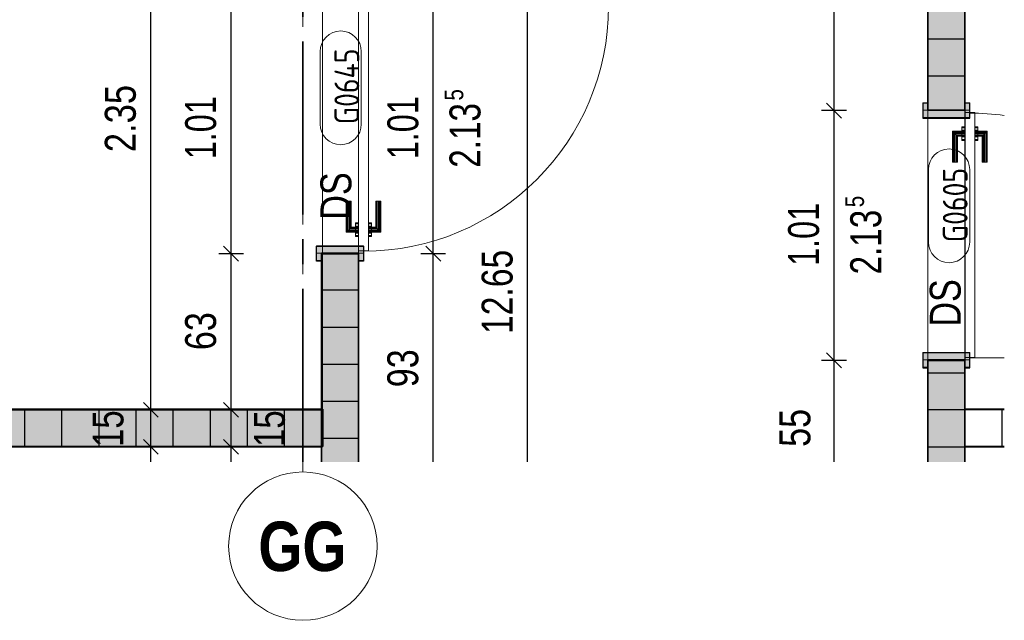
# Model space of a CAD drawing. Header units: metres. Extents: x 29.9 to 45.4, y 22.2 to 35.7.
# Tile 12 of 41: x 40.8 to 44.8, y 22.2 to 24.7. Entities that reach past the tile are written whole.
import ezdxf

# ---------------------------------------------------------------- set-up
doc = ezdxf.new("R2010")
doc.units = ezdxf.units.M
doc.linetypes.add('_Rasterlinie_', pattern=[0.0075, 0.004, -0.001, 0.0015, -0.001])
doc.linetypes.add('IMPORT-STRICHPUNKT2_S5 _5_', pattern=[1, 0.7, -0.1, 0.1, -0.1])
for name, color, linetype, lineweight, true_color in [('1233-X-Ref ARC-BTG_00_dwg', 7, 'Continuous', 5, 0x767676), ('S-GRID-IDEN', 7, 'Continuous', 9, 0x5555aa), ('Tür', 1, 'Continuous', 25, 0xff0000)]:
    doc.layers.add(name, color=color, linetype=linetype, lineweight=lineweight, true_color=true_color)
for name, color, linetype, lineweight in [('A-DOOR', 7, 'Continuous', 9), ('A-FLOR', 7, 'Continuous', 9), ('A-WALL', 7, 'Continuous', 9), ('Achsen', 7, 'Continuous', 25), ('Allgemein01', 7, 'Continuous', 9), ('S-GRID', 7, 'Continuous', 5), ('Wand Trockenbau', 7, 'Continuous', 25)]:
    doc.layers.add(name, color=color, linetype=linetype, lineweight=lineweight)
doc.styles.add('Arial', font='arial.ttf', dxfattribs={"width": 0.8, "height": 0.125})
doc.styles.add('Arial Narrow_B', font='ARIALNB.TTF', dxfattribs={"height": 0.2})
doc.styles.add('Arial_1', font='arial.ttf', dxfattribs={"width": 0.79, "height": 0.125})
doc.styles.add('Arial_10', font='arial.ttf', dxfattribs={"width": 0.78, "height": 0.125})
doc.styles.add('Arial_11', font='arial.ttf', dxfattribs={"width": 0.76, "height": 0.125})
doc.styles.add('Arial_13', font='arial.ttf', dxfattribs={"width": 0.77, "height": 0.125})
doc.styles.add('Arial_14', font='arial.ttf', dxfattribs={"width": 0.79, "height": 0.075})
doc.styles.add('Arial_15', font='arial.ttf', dxfattribs={"width": 0.75, "height": 0.125})
doc.styles.add('ISOCP_1', font='isocp___.ttf', dxfattribs={"width": 0.91, "height": 0.1})

# ---------------------------------------------------------------- blocks, each defined once
blk = doc.blocks.new('Family - Trockenbauwand-2514301-OKFFB EG - G0641-Rö-für Ausschreibung')
at = {"layer": 'A-WALL', "lineweight": 35}
for p, q in [((0.1594, 0.15), (0, 0.15)), ((0, 0.15), (0, 0)), ((0, 0), (0.1594, 0))]:
    blk.add_line(p, q, dxfattribs=at)
blk = doc.blocks.new('Family - Trockenbauwand-2514399-OKFFB EG - G0641-Rö-für Ausschreibung')
at = {"layer": 'A-WALL', "lineweight": 35}
for p, q in [((0.5836, 0.15), (0, 0.15)), ((0, 0.15), (0, 0)), ((0.5836, 0), (0.5836, 0.15)), ((2.4374, 0.15), (1.5936, 0.15)), ((1.5936, 0.15), (1.5936, 0)), ((0, 0), (0.5836, 0)), ((1.5936, 0), (2.225, 0)), ((2.225, 0), (2.225, 0.005)), ((2.225, 0.005), (2.375, 0.005)), ((2.375, 0.005), (2.375, 0)), ((2.375, 0), (2.4374, 0))]:
    blk.add_line(p, q, dxfattribs=at)
blk = doc.blocks.new('Family - Innenausbau-2514961-OKFFB EG - G0641-Rö-für Ausschreibung')
at = {"layer": 'A-FLOR'}
for p, q in [((0, 3.6), (0, 0)), ((0, 0), (0, 3.6)), ((0.1594, 3.6), (0, 3.6)), ((0, 3.6), (0.1594, 3.6)), ((0, 0), (0.1594, 0)), ((0.1594, 0), (0, 0))]:
    blk.add_line(p, q, dxfattribs=at)
blk = doc.blocks.new('DirectShape - GSKKBA-5M GG-- 000V21-260422-2515002-OKFFB EG - G0641-Rö-für Ausschreibung')
at = {"layer": 'A-DOOR'}
for p, q in [((0.0863, 0.2387), (0.085, 0.24)), ((0.085, 0.24), (0.085, 0.19)), ((0.085, 0.24), (0.0863, 0.2387)), ((0.21, 0.24), (0.085, 0.24)), ((0.21, 0.2387), (0.21, 0.24)), ((0.21, 0.24), (0.21, 0.2387)), ((0.0712, 0.2025), (0.0675, 0.2025)), ((0.0675, 0.2025), (0.0712, 0.2025)), ((0.0675, 0.19), (0.0675, 0.2025)), ((0.0712, 0.2025), (0.0675, 0.2025)), ((0.0675, 0.2025), (0.0712, 0.2025)), ((0.0675, 0.19), (0.0675, 0.2025)), ((0.0712, 0.2025), (0.0812, 0.2025)), ((0.0812, 0.2025), (0.0712, 0.2025)), ((0.0712, 0.2025), (0.0712, 0.19)), ((0.0712, 0.19), (0.0712, 0.2025)), ((0.0712, 0.2025), (0.0812, 0.2025)), ((0.0812, 0.2025), (0.0712, 0.2025)), ((0.0712, 0.2025), (0.0712, 0.19)), ((0.0712, 0.19), (0.0712, 0.2025)), ((0.0812, 0.19), (0.0812, 0.2025)), ((0.0812, 0.2025), (0.095, 0.2025)), ((0.095, 0.2025), (0.0812, 0.2025)), ((0.0812, 0.19), (0.0812, 0.2025)), ((0.0812, 0.2025), (0.095, 0.2025)), ((0.095, 0.2025), (0.0812, 0.2025)), ((0.0812, 0.19), (0.0812, 0.2025)), ((0.0812, 0.19), (0.0812, 0.2025)), ((0.09, 0.235), (0.0863, 0.2387)), ((0.0863, 0.2387), (0.0863, 0.19)), ((0.0863, 0.2387), (0.0863, 0.19)), ((0.0863, 0.2387), (0.09, 0.235)), ((0.21, 0.2387), (0.0863, 0.2387)), ((0.21, 0.2387), (0.0863, 0.2387)), ((0.095, 0.23), (0.09, 0.235)), ((0.09, 0.235), (0.09, 0.19)), ((0.09, 0.235), (0.09, 0.19)), ((0.09, 0.235), (0.095, 0.23)), ((0.21, 0.235), (0.09, 0.235)), ((0.21, 0.235), (0.09, 0.235)), ((0.095, 0.19), (0.095, 0.23)), ((0.095, 0.23), (0.095, 0.19)), ((0.095, 0.23), (0.1, 0.225)), ((0.1, 0.225), (0.095, 0.23)), ((0.095, 0.23), (0.21, 0.23)), ((0.21, 0.23), (0.095, 0.23)), ((0.095, 0.2025), (0.1087, 0.2025)), ((0.1087, 0.2025), (0.095, 0.2025)), ((0.095, 0.19), (0.095, 0.2025)), ((0.095, 0.19), (0.095, 0.2025)), ((0.095, 0.2025), (0.1087, 0.2025)), ((0.1087, 0.2025), (0.095, 0.2025)), ((0.095, 0.19), (0.095, 0.2025)), ((0.095, 0.19), (0.095, 0.2025)), ((0.1, 0.225), (0.1, 0.19)), ((0.1, 0.225), (0.1037, 0.2213)), ((0.1037, 0.2213), (0.1, 0.225)), ((0.1, 0.225), (0.1, 0.19)), ((0.21, 0.225), (0.1, 0.225)), ((0.21, 0.225), (0.1, 0.225)), ((0.1037, 0.2213), (0.1037, 0.19)), ((0.1037, 0.2213), (0.105, 0.22)), ((0.105, 0.22), (0.1037, 0.2213)), ((0.1037, 0.2213), (0.1037, 0.19)), ((0.21, 0.2213), (0.1037, 0.2213)), ((0.21, 0.2213), (0.1037, 0.2213)), ((0.105, 0.22), (0.105, 0.19)), ((0.21, 0.22), (0.105, 0.22)), ((0.1087, 0.2025), (0.1188, 0.2025)), ((0.1188, 0.2025), (0.1087, 0.2025)), ((0.1087, 0.19), (0.1087, 0.2025)), ((0.1087, 0.19), (0.1087, 0.2025)), ((0.1087, 0.2025), (0.1188, 0.2025)), ((0.1188, 0.2025), (0.1087, 0.2025)), ((0.1087, 0.19), (0.1087, 0.2025)), ((0.1087, 0.19), (0.1087, 0.2025)), ((0.1188, 0.2025), (0.1225, 0.2025)), ((0.1225, 0.2025), (0.1188, 0.2025)), ((0.1188, 0.19), (0.1188, 0.2025)), ((0.1188, 0.19), (0.1188, 0.2025)), ((0.1188, 0.2025), (0.1225, 0.2025)), ((0.1225, 0.2025), (0.1188, 0.2025)), ((0.1188, 0.19), (0.1188, 0.2025)), ((0.1188, 0.19), (0.1188, 0.2025)), ((0.1225, 0.19), (0.1225, 0.2025)), ((0.1225, 0.19), (0.1225, 0.2025)), ((0.21, 0.235), (0.21, 0.2387)), ((0.21, 0.2387), (0.21, 0.235)), ((0.21, 0.235), (0.21, 0.23)), ((0.21, 0.23), (0.21, 0.235)), ((0.21, 0.23), (0.21, 0.225)), ((0.21, 0.225), (0.21, 0.23)), ((0.21, 0.225), (0.21, 0.2213)), ((0.21, 0.2213), (0.21, 0.225)), ((0.21, 0.2213), (0.21, 0.22)), ((0.21, 0.22), (0.21, 0.2213)), ((0, 0.17), (-0.03, 0.17)), ((-0.03, 0.17), (-0.03, 0.15)), ((-0.03, 0.15), (-0.03, 0.17)), ((0, 0.17), (-0.03, 0.17)), ((0.03, 0.17), (0, 0.17)), ((0, 0.17), (0, -0.02)), ((0, -0.02), (0, 0.17)), ((0.03, 0.17), (0, 0.17)), ((0, 0.15), (0, 0.17)), ((0, 0.15), (0, 0.17)), ((1, 0.19), (0.01, 0.19)), ((0.01, 0.19), (0.01, 0.15)), ((0.01, 0.15), (0.01, 0.19)), ((1, 0.19), (0.01, 0.19)), ((0.03, -0.02), (0.03, 0.17)), ((0.03, -0.02), (0.03, 0.17)), ((0.0675, 0.19), (0.0712, 0.19)), ((0.0712, 0.19), (0.0675, 0.19)), ((0.0675, 0.19), (0.0712, 0.19)), ((0.0712, 0.19), (0.0675, 0.19)), ((0.0712, 0.19), (0.0812, 0.19)), ((0.0812, 0.19), (0.0712, 0.19)), ((0.0712, 0.19), (0.0812, 0.19)), ((0.0812, 0.19), (0.0712, 0.19)), ((0.0812, 0.19), (0.095, 0.19)), ((0.095, 0.19), (0.0812, 0.19)), ((0.0812, 0.19), (0.095, 0.19)), ((0.095, 0.19), (0.0812, 0.19)), ((0.0863, 0.19), (0.085, 0.19)), ((0.085, 0.19), (0.0863, 0.19)), ((0.09, 0.19), (0.0863, 0.19)), ((0.0863, 0.19), (0.09, 0.19)), ((0.095, 0.19), (0.09, 0.19)), ((0.09, 0.19), (0.095, 0.19)), ((0.1, 0.19), (0.095, 0.19)), ((0.095, 0.19), (0.1, 0.19)), ((0.095, 0.19), (0.1087, 0.19)), ((0.1087, 0.19), (0.095, 0.19)), ((0.095, 0.19), (0.1087, 0.19)), ((0.1087, 0.19), (0.095, 0.19)), ((0.1, 0.19), (0.1037, 0.19)), ((0.1037, 0.19), (0.1, 0.19)), ((0.1037, 0.19), (0.105, 0.19)), ((0.105, 0.19), (0.1037, 0.19)), ((0.1087, 0.19), (0.1188, 0.19)), ((0.1188, 0.19), (0.1087, 0.19)), ((0.1087, 0.19), (0.1188, 0.19)), ((0.1188, 0.19), (0.1087, 0.19)), ((0.1188, 0.19), (0.1225, 0.19)), ((0.1225, 0.19), (0.1188, 0.19)), ((0.1188, 0.19), (0.1225, 0.19)), ((0.1225, 0.19), (0.1188, 0.19)), ((1.01, 0.17), (0.98, 0.17)), ((0.98, 0.17), (0.98, -0.02)), ((0.98, -0.02), (0.98, 0.17)), ((1.01, 0.17), (0.98, 0.17)), ((1, 0.15), (1, 0.19)), ((1, 0.15), (1, 0.19)), ((1.01, -0.02), (1.01, 0.17)), ((1.01, -0.02), (1.01, 0.17)), ((1.04, 0.17), (1.01, 0.17)), ((1.01, 0.17), (1.01, 0.15)), ((1.01, 0.17), (1.01, 0.15)), ((1.04, 0.17), (1.01, 0.17)), ((1.04, 0.15), (1.04, 0.17)), ((1.04, 0.17), (1.04, 0.15)), ((-0.03, 0.15), (0, 0.15)), ((-0.03, 0.15), (0, 0.15)), ((0.01, 0.15), (1, 0.15)), ((0.01, 0.15), (1, 0.15)), ((0.0712, 0.15), (0.0675, 0.15)), ((0.0675, 0.15), (0.0712, 0.15)), ((0.0675, 0.1375), (0.0675, 0.15)), ((0.0712, 0.15), (0.0675, 0.15)), ((0.0675, 0.15), (0.0712, 0.15)), ((0.0675, 0.1375), (0.0675, 0.15)), ((0.0712, 0.1375), (0.0675, 0.1375)), ((0.0675, 0.1375), (0.0712, 0.1375)), ((0.0712, 0.1375), (0.0675, 0.1375)), ((0.0675, 0.1375), (0.0712, 0.1375)), ((0.0812, 0.15), (0.0712, 0.15)), ((0.0712, 0.15), (0.0812, 0.15)), ((0.0712, 0.15), (0.0712, 0.1375)), ((0.0712, 0.1375), (0.0712, 0.15)), ((0.0812, 0.15), (0.0712, 0.15)), ((0.0712, 0.15), (0.0812, 0.15)), ((0.0712, 0.15), (0.0712, 0.1375)), ((0.0712, 0.1375), (0.0712, 0.15)), ((0.0712, 0.1375), (0.0812, 0.1375)), ((0.0812, 0.1375), (0.0712, 0.1375)), ((0.0712, 0.1375), (0.0812, 0.1375)), ((0.0812, 0.1375), (0.0712, 0.1375)), ((0.0812, 0.15), (0.095, 0.15)), ((0.0812, 0.1375), (0.0812, 0.15)), ((0.0812, 0.1375), (0.0812, 0.15)), ((0.095, 0.15), (0.0812, 0.15)), ((0.0812, 0.1375), (0.0812, 0.15)), ((0.0812, 0.15), (0.095, 0.15)), ((0.095, 0.15), (0.0812, 0.15)), ((0.0812, 0.1375), (0.0812, 0.15)), ((0.0812, 0.1375), (0.095, 0.1375)), ((0.095, 0.1375), (0.0812, 0.1375)), ((0.0812, 0.1375), (0.095, 0.1375)), ((0.095, 0.1375), (0.0812, 0.1375)), ((0.0863, 0.15), (0.085, 0.15)), ((0.085, 0.15), (0.0863, 0.15)), ((0.085, 0.15), (0.085, 0.1)), ((0.09, 0.15), (0.0863, 0.15)), ((0.0863, 0.15), (0.09, 0.15)), ((0.0863, 0.15), (0.0863, 0.1013)), ((0.0863, 0.15), (0.0863, 0.1013)), ((0.09, 0.15), (0.095, 0.15)), ((0.095, 0.15), (0.09, 0.15)), ((0.09, 0.15), (0.09, 0.105)), ((0.09, 0.15), (0.09, 0.105)), ((0.095, 0.15), (0.1087, 0.15)), ((0.1087, 0.15), (0.095, 0.15)), ((0.095, 0.1375), (0.095, 0.15)), ((0.095, 0.1375), (0.095, 0.15)), ((0.095, 0.15), (0.1, 0.15)), ((0.1, 0.15), (0.095, 0.15)), ((0.095, 0.11), (0.095, 0.15)), ((0.095, 0.15), (0.095, 0.11)), ((0.095, 0.15), (0.1087, 0.15)), ((0.1087, 0.15), (0.095, 0.15)), ((0.095, 0.1375), (0.095, 0.15)), ((0.095, 0.1375), (0.095, 0.15)), ((0.095, 0.1375), (0.1087, 0.1375)), ((0.1087, 0.1375), (0.095, 0.1375)), ((0.095, 0.1375), (0.1087, 0.1375)), ((0.1087, 0.1375), (0.095, 0.1375)), ((0.1, 0.15), (0.1037, 0.15)), ((0.1037, 0.15), (0.1, 0.15)), ((0.1, 0.15), (0.1, 0.115)), ((0.1, 0.15), (0.1, 0.115)), ((0.1037, 0.15), (0.105, 0.15)), ((0.105, 0.15), (0.1037, 0.15)), ((0.1037, 0.15), (0.1037, 0.1187)), ((0.1037, 0.15), (0.1037, 0.1187)), ((0.105, 0.12), (0.1037, 0.1187)), ((0.1037, 0.1187), (0.105, 0.12)), ((0.105, 0.15), (0.105, 0.12)), ((0.105, 0.12), (0.21, 0.12)), ((0.1087, 0.1375), (0.1087, 0.15)), ((0.1087, 0.1375), (0.1087, 0.15)), ((0.1087, 0.1375), (0.1087, 0.15)), ((0.1087, 0.1375), (0.1087, 0.15)), ((0.1087, 0.1375), (0.1188, 0.1375)), ((0.1188, 0.1375), (0.1087, 0.1375)), ((0.1087, 0.1375), (0.1188, 0.1375)), ((0.1188, 0.1375), (0.1087, 0.1375)), ((0.1087, 0.15), (0.1188, 0.15)), ((0.1188, 0.15), (0.1087, 0.15)), ((0.1087, 0.15), (0.1188, 0.15)), ((0.1188, 0.15), (0.1087, 0.15)), ((0.1188, 0.15), (0.1225, 0.15)), ((0.1225, 0.15), (0.1188, 0.15)), ((0.1188, 0.1375), (0.1188, 0.15)), ((0.1188, 0.1375), (0.1188, 0.15)), ((0.1188, 0.15), (0.1225, 0.15)), ((0.1225, 0.15), (0.1188, 0.15)), ((0.1188, 0.1375), (0.1188, 0.15)), ((0.1188, 0.1375), (0.1188, 0.15)), ((0.1188, 0.1375), (0.1225, 0.1375)), ((0.1225, 0.1375), (0.1188, 0.1375)), ((0.1188, 0.1375), (0.1225, 0.1375)), ((0.1225, 0.1375), (0.1188, 0.1375)), ((0.1225, 0.1375), (0.1225, 0.15)), ((0.1225, 0.1375), (0.1225, 0.15)), ((0.21, 0.1187), (0.21, 0.12)), ((0.21, 0.12), (0.21, 0.1187)), ((1.01, 0.15), (1.04, 0.15)), ((1.01, 0.15), (1.04, 0.15)), ((0.085, 0.1), (0.0863, 0.1013)), ((0.0863, 0.1013), (0.085, 0.1)), ((0.085, 0.1), (0.21, 0.1)), ((0.0863, 0.1013), (0.09, 0.105)), ((0.09, 0.105), (0.0863, 0.1013)), ((0.0863, 0.1013), (0.21, 0.1013)), ((0.0863, 0.1013), (0.21, 0.1013)), ((0.09, 0.105), (0.095, 0.11)), ((0.095, 0.11), (0.09, 0.105)), ((0.09, 0.105), (0.21, 0.105)), ((0.09, 0.105), (0.21, 0.105)), ((0.1, 0.115), (0.095, 0.11)), ((0.095, 0.11), (0.1, 0.115)), ((0.21, 0.11), (0.095, 0.11)), ((0.095, 0.11), (0.21, 0.11)), ((0.1037, 0.1187), (0.1, 0.115)), ((0.1, 0.115), (0.1037, 0.1187)), ((0.1, 0.115), (0.21, 0.115)), ((0.1, 0.115), (0.21, 0.115)), ((0.1037, 0.1187), (0.21, 0.1187)), ((0.1037, 0.1187), (0.21, 0.1187)), ((0.21, 0.115), (0.21, 0.1187)), ((0.21, 0.1187), (0.21, 0.115)), ((0.21, 0.115), (0.21, 0.11)), ((0.21, 0.11), (0.21, 0.115)), ((0.21, 0.11), (0.21, 0.105)), ((0.21, 0.105), (0.21, 0.11)), ((0.21, 0.105), (0.21, 0.1013)), ((0.21, 0.1013), (0.21, 0.105)), ((0.21, 0.1013), (0.21, 0.1)), ((0.21, 0.1), (0.21, 0.1013)), ((0, 0), (-0.03, 0)), ((-0.03, 0), (-0.03, -0.02)), ((-0.03, -0.02), (-0.03, 0)), ((0, 0), (-0.03, 0)), ((0, -0.02), (0, 0)), ((0, -0.02), (0, 0)), ((1.04, 0), (1.01, 0)), ((1.01, 0), (1.01, -0.02)), ((1.01, 0), (1.01, -0.02)), ((1.04, 0), (1.01, 0)), ((1.04, -0.02), (1.04, 0)), ((1.04, 0), (1.04, -0.02)), ((-0.03, -0.02), (0, -0.02)), ((-0.03, -0.02), (0, -0.02)), ((0, -0.02), (0.03, -0.02)), ((0, -0.02), (0.03, -0.02)), ((0.98, -0.02), (1.01, -0.02)), ((0.98, -0.02), (1.01, -0.02)), ((1.01, -0.02), (1.04, -0.02)), ((1.01, -0.02), (1.04, -0.02))]:
    blk.add_line(p, q, dxfattribs=at)
blk = doc.blocks.new('DirectShape - G0605-2515003-OKFFB EG - G0641-Rö-für Ausschreibung')
blk.add_blockref('DirectShape - GSKKBA-5M GG-- 000V21-260422-2515002-OKFFB EG - G0641-Rö-für Ausschreibung', (0, 0))
blk = doc.blocks.new('Family - Innenausbau-2515339-OKFFB EG - G0641-Rö-für Ausschreibung')
at = {"layer": 'A-FLOR'}
for p, q in [((0, 2.35), (0, 0)), ((0, 0), (0, 2.35)), ((3.475, 2.35), (0, 2.35)), ((0, 2.35), (3.475, 2.35)), ((3.475, 2.225), (3.475, 2.35)), ((3.475, 2.35), (3.475, 2.225)), ((3.7538, 2.225), (3.475, 2.225)), ((3.475, 2.225), (3.7538, 2.225)), ((3.7538, 0), (3.7538, 2.225)), ((3.7538, 2.225), (3.7538, 0)), ((0, 0), (3.7538, 0)), ((3.7538, 0), (0, 0))]:
    blk.add_line(p, q, dxfattribs=at)
blk = doc.blocks.new('Family - Innenausbau-2515431-OKFFB EG - G0641-Rö-für Ausschreibung')
at = {"layer": 'A-FLOR'}
for p, q in [((11.5, 20), (11.5, 12.4376)), ((11.5, 12.4376), (11.5, 20)), ((13.8, 12.4376), (13.8, 20)), ((13.8, 20), (13.8, 12.4376)), ((13.8, 13.86), (13.8, 12.85)), ((13.8, 12.85), (13.8, 13.86)), ((13.95, 13.86), (13.8, 13.86)), ((13.8, 13.86), (13.95, 13.86)), ((13.95, 12.85), (13.95, 13.86)), ((13.95, 13.86), (13.95, 12.85)), ((13.8, 12.85), (13.95, 12.85)), ((13.95, 12.85), (13.8, 12.85))]:
    blk.add_line(p, q, dxfattribs=at)
blk = doc.blocks.new('Family - Innenausbau-2515695-OKFFB EG - G0641-Rö-für Ausschreibung')
at = {"layer": 'A-FLOR'}
for p, q in [((0, 1.5017), (0, 1.4393)), ((0, 1.4393), (0, 1.5017)), ((2.5, 1.5017), (0, 1.5017)), ((0, 1.5017), (2.5, 1.5017)), ((2.5, 1.4393), (2.5, 1.5017)), ((2.5, 1.5017), (2.5, 1.4393))]:
    blk.add_line(p, q, dxfattribs=at)
blk = doc.blocks.new('DirectShape - GSKKBA-5M GG-- 000V21-260422-2515790-OKFFB EG - G0641-Rö-für Ausschreibung')
at = {"layer": 'A-DOOR'}
for p, q in [((0.8, 0.2387), (0.8, 0.24)), ((0.8, 0.24), (0.8, 0.2387)), ((0.925, 0.24), (0.8, 0.24)), ((0.925, 0.24), (0.9237, 0.2387)), ((0.9237, 0.2387), (0.925, 0.24)), ((0.925, 0.19), (0.925, 0.24)), ((0.8, 0.235), (0.8, 0.2387)), ((0.8, 0.2387), (0.8, 0.235)), ((0.9237, 0.2387), (0.8, 0.2387)), ((0.9237, 0.2387), (0.8, 0.2387)), ((0.8, 0.23), (0.8, 0.235)), ((0.8, 0.235), (0.8, 0.23)), ((0.92, 0.235), (0.8, 0.235)), ((0.92, 0.235), (0.8, 0.235)), ((0.8, 0.225), (0.8, 0.23)), ((0.8, 0.23), (0.8, 0.225)), ((0.8, 0.23), (0.915, 0.23)), ((0.915, 0.23), (0.8, 0.23)), ((0.8, 0.225), (0.8, 0.2213)), ((0.8, 0.2213), (0.8, 0.225)), ((0.91, 0.225), (0.8, 0.225)), ((0.91, 0.225), (0.8, 0.225)), ((0.8, 0.2213), (0.8, 0.22)), ((0.8, 0.22), (0.8, 0.2213)), ((0.9063, 0.2213), (0.8, 0.2213)), ((0.9063, 0.2213), (0.8, 0.2213)), ((0.905, 0.22), (0.8, 0.22)), ((0.8912, 0.2025), (0.8875, 0.2025)), ((0.8875, 0.2025), (0.8912, 0.2025)), ((0.8875, 0.2025), (0.8875, 0.19)), ((0.8912, 0.2025), (0.8875, 0.2025)), ((0.8875, 0.2025), (0.8912, 0.2025)), ((0.8875, 0.2025), (0.8875, 0.19)), ((0.9013, 0.2025), (0.8912, 0.2025)), ((0.8912, 0.2025), (0.9013, 0.2025)), ((0.8912, 0.2025), (0.8912, 0.19)), ((0.8912, 0.2025), (0.8912, 0.19)), ((0.9013, 0.2025), (0.8912, 0.2025)), ((0.8912, 0.2025), (0.9013, 0.2025)), ((0.8912, 0.2025), (0.8912, 0.19)), ((0.8912, 0.2025), (0.8912, 0.19)), ((0.915, 0.2025), (0.9013, 0.2025)), ((0.9013, 0.2025), (0.915, 0.2025)), ((0.9013, 0.2025), (0.9013, 0.19)), ((0.9013, 0.2025), (0.9013, 0.19)), ((0.915, 0.2025), (0.9013, 0.2025)), ((0.9013, 0.2025), (0.915, 0.2025)), ((0.9013, 0.2025), (0.9013, 0.19)), ((0.9013, 0.2025), (0.9013, 0.19)), ((0.905, 0.22), (0.9063, 0.2213)), ((0.9063, 0.2213), (0.905, 0.22)), ((0.905, 0.19), (0.905, 0.22)), ((0.9063, 0.2213), (0.91, 0.225)), ((0.91, 0.225), (0.9063, 0.2213)), ((0.9063, 0.19), (0.9063, 0.2213)), ((0.9063, 0.19), (0.9063, 0.2213)), ((0.91, 0.225), (0.915, 0.23)), ((0.915, 0.23), (0.91, 0.225)), ((0.91, 0.19), (0.91, 0.225)), ((0.91, 0.19), (0.91, 0.225)), ((0.92, 0.235), (0.915, 0.23)), ((0.915, 0.23), (0.92, 0.235)), ((0.915, 0.23), (0.915, 0.19)), ((0.915, 0.19), (0.915, 0.23)), ((0.9288, 0.2025), (0.915, 0.2025)), ((0.915, 0.2025), (0.9288, 0.2025)), ((0.915, 0.2025), (0.915, 0.19)), ((0.915, 0.2025), (0.915, 0.19)), ((0.9288, 0.2025), (0.915, 0.2025)), ((0.915, 0.2025), (0.9288, 0.2025)), ((0.915, 0.2025), (0.915, 0.19)), ((0.915, 0.2025), (0.915, 0.19)), ((0.9237, 0.2387), (0.92, 0.235)), ((0.92, 0.235), (0.9237, 0.2387)), ((0.92, 0.19), (0.92, 0.235)), ((0.92, 0.19), (0.92, 0.235)), ((0.9237, 0.19), (0.9237, 0.2387)), ((0.9237, 0.19), (0.9237, 0.2387)), ((0.9388, 0.2025), (0.9288, 0.2025)), ((0.9288, 0.2025), (0.9388, 0.2025)), ((0.9288, 0.2025), (0.9288, 0.19)), ((0.9288, 0.2025), (0.9288, 0.19)), ((0.9388, 0.2025), (0.9288, 0.2025)), ((0.9288, 0.2025), (0.9388, 0.2025)), ((0.9288, 0.2025), (0.9288, 0.19)), ((0.9288, 0.2025), (0.9288, 0.19)), ((0.9388, 0.2025), (0.9425, 0.2025)), ((0.9425, 0.2025), (0.9388, 0.2025)), ((0.9388, 0.19), (0.9388, 0.2025)), ((0.9388, 0.2025), (0.9388, 0.19)), ((0.9388, 0.2025), (0.9425, 0.2025)), ((0.9425, 0.2025), (0.9388, 0.2025)), ((0.9388, 0.19), (0.9388, 0.2025)), ((0.9388, 0.2025), (0.9388, 0.19)), ((0.9425, 0.2025), (0.9425, 0.19)), ((0.9425, 0.2025), (0.9425, 0.19)), ((0, 0.17), (-0.03, 0.17)), ((-0.03, 0.17), (-0.03, 0.15)), ((-0.03, 0.15), (-0.03, 0.17)), ((0, 0.17), (-0.03, 0.17)), ((0.03, 0.17), (0, 0.17)), ((0, 0.17), (0, -0.02)), ((0, 0.17), (0, -0.02)), ((0.03, 0.17), (0, 0.17)), ((0, 0.15), (0, 0.17)), ((0, 0.15), (0, 0.17)), ((1, 0.19), (0.01, 0.19)), ((0.01, 0.19), (0.01, 0.15)), ((0.01, 0.19), (0.01, 0.15)), ((1, 0.19), (0.01, 0.19)), ((0.03, -0.02), (0.03, 0.17)), ((0.03, 0.17), (0.03, -0.02)), ((0.8912, 0.19), (0.8875, 0.19)), ((0.8875, 0.19), (0.8912, 0.19)), ((0.8912, 0.19), (0.8875, 0.19)), ((0.8875, 0.19), (0.8912, 0.19)), ((0.9013, 0.19), (0.8912, 0.19)), ((0.8912, 0.19), (0.9013, 0.19)), ((0.9013, 0.19), (0.8912, 0.19)), ((0.8912, 0.19), (0.9013, 0.19)), ((0.915, 0.19), (0.9013, 0.19)), ((0.9013, 0.19), (0.915, 0.19)), ((0.915, 0.19), (0.9013, 0.19)), ((0.9013, 0.19), (0.915, 0.19)), ((0.9063, 0.19), (0.905, 0.19)), ((0.905, 0.19), (0.9063, 0.19)), ((0.91, 0.19), (0.9063, 0.19)), ((0.9063, 0.19), (0.91, 0.19)), ((0.915, 0.19), (0.91, 0.19)), ((0.91, 0.19), (0.915, 0.19)), ((0.92, 0.19), (0.915, 0.19)), ((0.915, 0.19), (0.92, 0.19)), ((0.9288, 0.19), (0.915, 0.19)), ((0.915, 0.19), (0.9288, 0.19)), ((0.9288, 0.19), (0.915, 0.19)), ((0.915, 0.19), (0.9288, 0.19)), ((0.92, 0.19), (0.9237, 0.19)), ((0.9237, 0.19), (0.92, 0.19)), ((0.9237, 0.19), (0.925, 0.19)), ((0.925, 0.19), (0.9237, 0.19)), ((0.9288, 0.19), (0.9388, 0.19)), ((0.9388, 0.19), (0.9288, 0.19)), ((0.9288, 0.19), (0.9388, 0.19)), ((0.9388, 0.19), (0.9288, 0.19)), ((0.9388, 0.19), (0.9425, 0.19)), ((0.9425, 0.19), (0.9388, 0.19)), ((0.9388, 0.19), (0.9425, 0.19)), ((0.9425, 0.19), (0.9388, 0.19)), ((1.01, 0.17), (0.98, 0.17)), ((0.98, 0.17), (0.98, -0.02)), ((0.98, 0.17), (0.98, -0.02)), ((1.01, 0.17), (0.98, 0.17)), ((1, 0.15), (1, 0.19)), ((1, 0.19), (1, 0.15)), ((1.01, -0.02), (1.01, 0.17)), ((1.01, 0.17), (1.01, -0.02)), ((1.04, 0.17), (1.01, 0.17)), ((1.01, 0.17), (1.01, 0.15)), ((1.01, 0.17), (1.01, 0.15)), ((1.04, 0.17), (1.01, 0.17)), ((1.04, 0.15), (1.04, 0.17)), ((1.04, 0.17), (1.04, 0.15)), ((-0.03, 0.15), (0, 0.15)), ((-0.03, 0.15), (0, 0.15)), ((0.01, 0.15), (1, 0.15)), ((0.01, 0.15), (1, 0.15)), ((0.8, 0.1187), (0.8, 0.12)), ((0.8, 0.12), (0.8, 0.1187)), ((0.8, 0.12), (0.905, 0.12)), ((0.8912, 0.15), (0.8875, 0.15)), ((0.8875, 0.15), (0.8912, 0.15)), ((0.8875, 0.15), (0.8875, 0.1375)), ((0.8912, 0.15), (0.8875, 0.15)), ((0.8875, 0.15), (0.8912, 0.15)), ((0.8875, 0.15), (0.8875, 0.1375)), ((0.8912, 0.1375), (0.8875, 0.1375)), ((0.8875, 0.1375), (0.8912, 0.1375)), ((0.8912, 0.1375), (0.8875, 0.1375)), ((0.8875, 0.1375), (0.8912, 0.1375)), ((0.9013, 0.15), (0.8912, 0.15)), ((0.8912, 0.15), (0.9013, 0.15)), ((0.8912, 0.15), (0.8912, 0.1375)), ((0.8912, 0.15), (0.8912, 0.1375)), ((0.9013, 0.15), (0.8912, 0.15)), ((0.8912, 0.15), (0.9013, 0.15)), ((0.8912, 0.15), (0.8912, 0.1375)), ((0.8912, 0.15), (0.8912, 0.1375)), ((0.9013, 0.1375), (0.8912, 0.1375)), ((0.8912, 0.1375), (0.9013, 0.1375)), ((0.9013, 0.1375), (0.8912, 0.1375)), ((0.8912, 0.1375), (0.9013, 0.1375)), ((0.915, 0.15), (0.9013, 0.15)), ((0.9013, 0.15), (0.915, 0.15)), ((0.9013, 0.15), (0.9013, 0.1375)), ((0.9013, 0.15), (0.9013, 0.1375)), ((0.915, 0.15), (0.9013, 0.15)), ((0.9013, 0.15), (0.915, 0.15)), ((0.9013, 0.15), (0.9013, 0.1375)), ((0.9013, 0.15), (0.9013, 0.1375)), ((0.915, 0.1375), (0.9013, 0.1375)), ((0.9013, 0.1375), (0.915, 0.1375)), ((0.915, 0.1375), (0.9013, 0.1375)), ((0.9013, 0.1375), (0.915, 0.1375)), ((0.9063, 0.15), (0.905, 0.15)), ((0.905, 0.15), (0.9063, 0.15)), ((0.905, 0.12), (0.905, 0.15)), ((0.9063, 0.1187), (0.905, 0.12)), ((0.905, 0.12), (0.9063, 0.1187)), ((0.91, 0.15), (0.9063, 0.15)), ((0.9063, 0.15), (0.91, 0.15)), ((0.9063, 0.1187), (0.9063, 0.15)), ((0.9063, 0.1187), (0.9063, 0.15)), ((0.91, 0.15), (0.915, 0.15)), ((0.915, 0.15), (0.91, 0.15)), ((0.91, 0.115), (0.91, 0.15)), ((0.91, 0.115), (0.91, 0.15)), ((0.9288, 0.15), (0.915, 0.15)), ((0.915, 0.15), (0.9288, 0.15)), ((0.915, 0.15), (0.915, 0.1375)), ((0.915, 0.15), (0.915, 0.1375)), ((0.915, 0.15), (0.92, 0.15)), ((0.92, 0.15), (0.915, 0.15)), ((0.915, 0.15), (0.915, 0.11)), ((0.915, 0.11), (0.915, 0.15)), ((0.9288, 0.15), (0.915, 0.15)), ((0.915, 0.15), (0.9288, 0.15)), ((0.915, 0.15), (0.915, 0.1375)), ((0.915, 0.15), (0.915, 0.1375)), ((0.9288, 0.1375), (0.915, 0.1375)), ((0.915, 0.1375), (0.9288, 0.1375)), ((0.9288, 0.1375), (0.915, 0.1375)), ((0.915, 0.1375), (0.9288, 0.1375)), ((0.92, 0.15), (0.9237, 0.15)), ((0.9237, 0.15), (0.92, 0.15)), ((0.92, 0.105), (0.92, 0.15)), ((0.92, 0.105), (0.92, 0.15)), ((0.9237, 0.15), (0.925, 0.15)), ((0.925, 0.15), (0.9237, 0.15)), ((0.9237, 0.1013), (0.9237, 0.15)), ((0.9237, 0.1013), (0.9237, 0.15)), ((0.925, 0.1), (0.925, 0.15)), ((0.9388, 0.15), (0.9288, 0.15)), ((0.9288, 0.15), (0.9388, 0.15)), ((0.9288, 0.15), (0.9288, 0.1375)), ((0.9288, 0.15), (0.9288, 0.1375)), ((0.9388, 0.15), (0.9288, 0.15)), ((0.9288, 0.15), (0.9388, 0.15)), ((0.9288, 0.15), (0.9288, 0.1375)), ((0.9288, 0.15), (0.9288, 0.1375)), ((0.9388, 0.1375), (0.9288, 0.1375)), ((0.9288, 0.1375), (0.9388, 0.1375)), ((0.9388, 0.1375), (0.9288, 0.1375)), ((0.9288, 0.1375), (0.9388, 0.1375)), ((0.9425, 0.15), (0.9388, 0.15)), ((0.9388, 0.15), (0.9425, 0.15)), ((0.9388, 0.1375), (0.9388, 0.15)), ((0.9388, 0.15), (0.9388, 0.1375)), ((0.9425, 0.15), (0.9388, 0.15)), ((0.9388, 0.15), (0.9425, 0.15)), ((0.9388, 0.1375), (0.9388, 0.15)), ((0.9388, 0.15), (0.9388, 0.1375)), ((0.9388, 0.1375), (0.9425, 0.1375)), ((0.9425, 0.1375), (0.9388, 0.1375)), ((0.9388, 0.1375), (0.9425, 0.1375)), ((0.9425, 0.1375), (0.9388, 0.1375)), ((0.9425, 0.15), (0.9425, 0.1375)), ((0.9425, 0.15), (0.9425, 0.1375)), ((1.01, 0.15), (1.04, 0.15)), ((1.01, 0.15), (1.04, 0.15)), ((0.8, 0.115), (0.8, 0.1187)), ((0.8, 0.1187), (0.8, 0.115)), ((0.8, 0.1187), (0.9063, 0.1187)), ((0.8, 0.1187), (0.9063, 0.1187)), ((0.8, 0.11), (0.8, 0.115)), ((0.8, 0.115), (0.8, 0.11)), ((0.8, 0.115), (0.91, 0.115)), ((0.8, 0.115), (0.91, 0.115)), ((0.8, 0.105), (0.8, 0.11)), ((0.8, 0.11), (0.8, 0.105)), ((0.915, 0.11), (0.8, 0.11)), ((0.8, 0.11), (0.915, 0.11)), ((0.8, 0.105), (0.8, 0.1013)), ((0.8, 0.1013), (0.8, 0.105)), ((0.8, 0.105), (0.92, 0.105)), ((0.8, 0.105), (0.92, 0.105)), ((0.8, 0.1013), (0.8, 0.1)), ((0.8, 0.1), (0.8, 0.1013)), ((0.8, 0.1013), (0.9237, 0.1013)), ((0.8, 0.1013), (0.9237, 0.1013)), ((0.8, 0.1), (0.925, 0.1)), ((0.91, 0.115), (0.9063, 0.1187)), ((0.9063, 0.1187), (0.91, 0.115)), ((0.915, 0.11), (0.91, 0.115)), ((0.91, 0.115), (0.915, 0.11)), ((0.915, 0.11), (0.92, 0.105)), ((0.92, 0.105), (0.915, 0.11)), ((0.92, 0.105), (0.9237, 0.1013)), ((0.9237, 0.1013), (0.92, 0.105)), ((0.9237, 0.1013), (0.925, 0.1)), ((0.925, 0.1), (0.9237, 0.1013)), ((0, 0), (-0.03, 0)), ((-0.03, 0), (-0.03, -0.02)), ((-0.03, -0.02), (-0.03, 0)), ((0, 0), (-0.03, 0)), ((0, -0.02), (0, 0)), ((0, -0.02), (0, 0)), ((1.04, 0), (1.01, 0)), ((1.01, 0), (1.01, -0.02)), ((1.01, 0), (1.01, -0.02)), ((1.04, 0), (1.01, 0)), ((1.04, -0.02), (1.04, 0)), ((-0.03, -0.02), (0, -0.02)), ((-0.03, -0.02), (0, -0.02)), ((0, -0.02), (0.03, -0.02)), ((0, -0.02), (0.03, -0.02)), ((0.98, -0.02), (1.01, -0.02)), ((0.98, -0.02), (1.01, -0.02)), ((1.01, -0.02), (1.04, -0.02)), ((1.01, -0.02), (1.04, -0.02)), ((1.04, 0), (1.04, -0.02))]:
    blk.add_line(p, q, dxfattribs=at)
blk = doc.blocks.new('DirectShape - G0645-2515791-OKFFB EG - G0641-Rö-für Ausschreibung')
blk.add_blockref('DirectShape - GSKKBA-5M GG-- 000V21-260422-2515790-OKFFB EG - G0641-Rö-für Ausschreibung', (0, 0))
blk = doc.blocks.new('Family - Innenausbau-2515822-OKFFB EG - G0641-Rö-für Ausschreibung')
at = {"layer": 'A-FLOR'}
for p, q in [((0, 3.6), (0, 3.5376)), ((0, 3.5376), (0, 3.6)), ((0.1594, 3.6), (0, 3.6)), ((0, 3.6), (0.1594, 3.6))]:
    blk.add_line(p, q, dxfattribs=at)
blk = doc.blocks.new('Family - Trockenbauwand-2515884-OKFFB EG - G0641-Rö-für Ausschreibung')
at = {"layer": 'A-WALL', "lineweight": 35}
for p, q in [((12.65, 0.15), (12.2376, 0.15)), ((12.65, 0), (12.65, 0.15)), ((16.4, 0.15), (13.66, 0.15)), ((13.66, 0.15), (13.66, 0)), ((12.2376, 0), (12.65, 0)), ((13.66, 0), (16.4, 0))]:
    blk.add_line(p, q, dxfattribs=at)
blk = doc.blocks.new('Family - Trockenbauwand-2520419-OKFFB EG - G0641-Rö-für Ausschreibung')
at = {"layer": 'A-WALL', "lineweight": 35}
for p, q in [((3.755, 0.15), (0, 0.15)), ((0, 0.15), (0, 0)), ((3.755, 0), (3.755, 0.15)), ((0, 0), (3.755, 0))]:
    blk.add_line(p, q, dxfattribs=at)
blk = doc.blocks.new('GSKKBA-5M GG-- 000V21-260422_ifc-1-OKFFB EG - G0641-Rö-für Ausschreibung')
at = {"layer": 'A-DOOR', "lineweight": 9, "rotation": 270}
for name, p in [('DirectShape - G0645-2515791-OKFFB EG - G0641-Rö-für Ausschreibung', (42.025, 24.7164)), ('DirectShape - G0605-2515003-OKFFB EG - G0641-Rö-für Ausschreibung', (44.475, 24.285))]:
    blk.add_blockref(name, p, dxfattribs=at)
at = {"layer": 'A-FLOR', "lineweight": 9}
for name, p in [('Family - Innenausbau-2515431-OKFFB EG - G0641-Rö-für Ausschreibung', (30.675, 10.425)), ('Family - Innenausbau-2514961-OKFFB EG - G0641-Rö-für Ausschreibung', (44.625, 23.075)), ('Family - Innenausbau-2515339-OKFFB EG - G0641-Rö-für Ausschreibung', (38.275, 23.075)), ('Family - Innenausbau-2515695-OKFFB EG - G0641-Rö-für Ausschreibung', (39.525, 21.4233)), ('Family - Innenausbau-2515822-OKFFB EG - G0641-Rö-für Ausschreibung', (44.625, 19.325))]:
    blk.add_blockref(name, p, dxfattribs=at)
at = {"layer": 'A-WALL', "lineweight": 9}
for name, p, rotation in [('Family - Trockenbauwand-2515884-OKFFB EG - G0641-Rö-für Ausschreibung', (44.625, 10.625), 89.99999999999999), ('Family - Trockenbauwand-2514399-OKFFB EG - G0641-Rö-für Ausschreibung', (42.025, 25.3), 270)]:
    blk.add_blockref(name, p, dxfattribs=dict(at, rotation=rotation))
for name, p in [('Family - Trockenbauwand-2520419-OKFFB EG - G0641-Rö-für Ausschreibung', (38.275, 22.925)), ('Family - Trockenbauwand-2514301-OKFFB EG - G0641-Rö-für Ausschreibung', (44.625, 22.925))]:
    blk.add_blockref(name, p, dxfattribs=at)
blk = doc.blocks.new('1233-X-Ref ARC-BTG_00_dwg-10239373-OKFFB EG - G0641-Rö-für Ausschreibung')
at = {"layer": 'Tür', "lineweight": 9}
for points in [[(68.2636, 29.5137), (68.4536, 29.5137), (68.4536, 29.5737), (68.4336, 29.5737), (68.4336, 29.5437), (68.2836, 29.5437), (68.2836, 29.5737), (68.2636, 29.5737)], [(65.9836, 28.9351), (66.0036, 28.9351), (66.0036, 28.9951), (65.8136, 28.9951), (65.8136, 28.9351), (65.8336, 28.9351), (65.8336, 28.9651), (65.9836, 28.9651)], [(68.2636, 28.5037), (68.2836, 28.5037), (68.2836, 28.5337), (68.4336, 28.5337), (68.4336, 28.5037), (68.4536, 28.5037), (68.4536, 28.5637), (68.2636, 28.5637)]]:
    blk.add_hatch(color=7, dxfattribs=at).paths.add_polyline_path(points)
at = {"layer": 'Wand Trockenbau', "lineweight": 9, "true_color": 0x7f7f00}
h = blk.add_hatch(color=56, dxfattribs=at)
edge = h.paths.add_edge_path()
edge.add_line((68.4336, 28.1233), (68.4336, 28.5337))
edge.add_line((68.4336, 28.5337), (68.2836, 28.5337))
edge.add_line((68.2836, 28.5337), (68.2836, 28.1233))
h.paths.add_polyline_path([(68.2836, 29.5437), (68.4336, 29.5437), (68.4336, 32.2837), (68.2836, 32.2837), (68.2836, 31.1742)])
h.paths.add_polyline_path([(68.2836, 33.2937), (68.4336, 33.2937), (68.4336, 37.0237), (68.2836, 37.0237), (68.2836, 34.2256)])
h.paths.add_polyline_path([(68.4336, 38.0337), (68.4336, 38.1837), (68.2836, 38.1837), (68.2836, 38.0337)])
h = blk.add_hatch(color=56, dxfattribs=at)
edge = h.paths.add_edge_path()
edge.add_line((65.9836, 28.1233), (65.9836, 28.9651))
edge.add_line((65.9836, 28.9651), (65.8336, 28.9651))
edge.add_line((65.8336, 28.9651), (65.8336, 28.3337))
edge.add_line((65.8336, 28.3337), (65.8386, 28.3337))
edge.add_line((65.8386, 28.3337), (65.8386, 28.1837))
edge.add_line((65.8386, 28.1837), (65.8336, 28.1837))
edge.add_line((65.8336, 28.1837), (65.8336, 28.1233))
h.paths.add_polyline_path([(65.9836, 29.9751), (65.9836, 30.5587), (65.8336, 30.5587), (65.8336, 29.9751)])
blk.add_hatch(color=56, dxfattribs=at).paths.add_polyline_path([(63.2686, 28.1837), (65.8386, 28.1837), (65.8386, 28.3337), (62.0836, 28.3337), (62.0836, 28.1837), (62.3811, 28.1837)])
at = {"layer": '1233-X-Ref ARC-BTG_00_dwg', "color": 7, "lineweight": 9}
for p, q in [((65.8281, 29.7823), (65.8281, 29.489)), ((65.9947, 29.7823), (65.9947, 29.489)), ((68.2865, 29.3052), (68.2865, 29.0119)), ((68.4531, 29.3052), (68.4531, 29.0119))]:
    blk.add_line(p, q, dxfattribs=at)
at = {"layer": '1233-X-Ref ARC-BTG_00_dwg', "color": 7, "lineweight": 25}
for p, q in [((67.9348, 29.5137), (67.8748, 29.5737)), ((65.4983, 28.9351), (65.4383, 28.9951)), ((66.3155, 28.9351), (66.2555, 28.9951)), ((67.9348, 28.5037), (67.8748, 28.5637)), ((65.174, 28.3037), (65.114, 28.3637)), ((65.4983, 28.3037), (65.4383, 28.3637)), ((65.174, 28.1537), (65.114, 28.2137)), ((65.4983, 28.1537), (65.4383, 28.2137))]:
    blk.add_line(p, q, dxfattribs=at)
at = {"layer": '1233-X-Ref ARC-BTG_00_dwg', "color": 7, "lineweight": 25, "flags": 128}
for points in [[(65.144, 28.1233), (65.144, 28.1837), (65.144, 28.3337), (65.144, 30.6837), (65.144, 30.8337), (65.144, 33.1837), (65.144, 33.3337), (65.144, 35.0577), (65.144, 35.2097), (65.144, 38.3325), (65.144, 38.4845), (65.144, 40.0577), (65.144, 40.2097), (65.144, 40.3273)], [(65.4683, 28.1233), (65.4683, 28.1837), (65.4683, 28.3337), (65.4683, 28.9651), (65.4683, 29.9751), (65.4683, 30.5587), (65.4683, 30.6837), (65.4683, 30.8337), (65.4683, 30.9587), (65.4683, 31.5037), (65.4683, 32.5137)], [(66.2855, 28.1233), (66.2855, 28.9651), (66.2855, 29.9751), (66.2855, 31.5037), (66.2855, 32.5137), (66.2855, 33.4837), (66.2855, 34.3687), (66.2855, 35.6837), (66.2855, 35.8337), (66.2855, 36.5087), (66.2855, 37.8937), (66.2855, 38.8977), (66.2855, 39.9077), (66.2855, 40.3273)], [(66.6664, 28.1233), (66.6664, 35.6837), (66.6664, 35.8337), (66.6664, 40.3273)], [(67.9048, 28.1233), (67.9048, 28.5337), (67.9048, 29.5437), (67.9048, 32.2837), (67.9048, 33.2937), (67.9048, 35.6837), (67.9048, 35.8337), (67.9048, 37.0237), (67.9048, 38.0337), (67.9048, 38.3337), (67.9048, 38.3837)], [(67.9548, 29.5437), (67.9048, 29.5437), (67.8548, 29.5437)], [(65.5183, 28.9651), (65.4683, 28.9651), (65.4183, 28.9651)], [(66.3355, 28.9651), (66.2855, 28.9651), (66.2355, 28.9651)], [(67.9548, 28.5337), (67.9048, 28.5337), (67.8548, 28.5337)], [(65.194, 28.3337), (65.144, 28.3337), (65.094, 28.3337)], [(65.5183, 28.3337), (65.4683, 28.3337), (65.4183, 28.3337)], [(65.194, 28.1837), (65.144, 28.1837), (65.094, 28.1837)], [(65.5183, 28.1837), (65.4683, 28.1837), (65.4183, 28.1837)]]:
    blk.add_lwpolyline(points, dxfattribs=at)
at = {"layer": '1233-X-Ref ARC-BTG_00_dwg', "color": 7, "lineweight": 9}
for centre, start, end in [((65.9114, 29.7823), 0, 180), ((65.9114, 29.489), 180, 0), ((68.3698, 29.3052), 0, 180), ((68.3698, 29.0119), 180, 0)]:
    blk.add_arc(centre, 0.0833, start, end, dxfattribs=at)
at = {"layer": 'Achsen', "linetype": 'IMPORT-STRICHPUNKT2_S5 _5_', "lineweight": 35}
blk.add_line((65.7586, 28.1233), (65.7586, 40.3273), dxfattribs=at)
at = {"layer": 'Allgemein01', "color": 4, "lineweight": 25, "true_color": 0x00ffff}
blk.add_line((68.4336, 38.1837), (68.4336, 28.1233), dxfattribs=at)
at = {"layer": 'Tür', "color": 7, "lineweight": 9}
blk.add_line((68.4536, 28.5437), (68.5929, 28.5437), dxfattribs=at)
at = {"layer": 'Tür', "color": 7, "flags": 128}
for points in [[(68.3586, 29.5137), (68.4536, 29.5137), (68.4536, 29.5737), (68.4336, 29.5737), (68.4336, 29.5437), (68.2836, 29.5437), (68.2836, 29.5737), (68.2636, 29.5737), (68.2636, 29.5137)], [(65.9086, 28.9951), (66.0036, 28.9951), (66.0036, 28.9351), (65.9836, 28.9351), (65.9836, 28.9651), (65.8336, 28.9651), (65.8336, 28.9351), (65.8136, 28.9351), (65.8136, 28.9951)], [(68.3586, 28.5337), (68.4336, 28.5337), (68.4336, 28.5037), (68.4536, 28.5037), (68.4536, 28.5637), (68.2636, 28.5637), (68.2636, 28.5037), (68.2836, 28.5037), (68.2836, 28.5337)]]:
    blk.add_lwpolyline(points, close=True, dxfattribs=at)
at = {"layer": 'Tür', "color": 7, "lineweight": 9}
for centre, start, end in [((66.0036, 29.9651), 270, 0), ((68.4536, 28.5437), 81.9063, 90)]:
    blk.add_arc(centre, 0.99, start, end, dxfattribs=at)
at = {"layer": 'Wand Trockenbau'}
for p, q in [((68.2836, 29.8337), (68.4336, 29.8337)), ((68.2836, 29.6837), (68.4336, 29.6837)), ((65.9836, 28.817), (65.8336, 28.817)), ((65.9836, 28.667), (65.8336, 28.667)), ((65.9836, 28.517), (65.8336, 28.517)), ((68.2836, 28.4837), (68.4336, 28.4837)), ((64.6336, 28.3337), (64.6336, 28.1837)), ((64.7836, 28.3337), (64.7836, 28.1837)), ((64.9336, 28.3337), (64.9336, 28.1837)), ((65.0836, 28.3337), (65.0836, 28.1837)), ((65.2336, 28.3337), (65.2336, 28.1837)), ((65.3836, 28.3337), (65.3836, 28.1837)), ((65.5336, 28.3337), (65.5336, 28.1837)), ((65.6836, 28.3337), (65.6836, 28.1837)), ((65.9836, 28.367), (65.8336, 28.367)), ((68.5836, 28.3337), (68.5836, 28.1837)), ((65.9836, 28.217), (65.8386, 28.217)), ((65.8336, 28.1233), (65.8336, 28.1837))]:
    blk.add_line(p, q, dxfattribs=at)
at = {"layer": 'Wand Trockenbau', "flags": 128}
for points in [[(61.9336, 33.1837), (61.9336, 33.1817), (61.9336, 30.6837), (62.0836, 30.6837), (61.9336, 30.6837), (61.9336, 28.4837), (61.9336, 28.1837), (62.0836, 28.1837), (63.1836, 28.1837), (63.3336, 28.1837), (65.8336, 28.1837), (65.8336, 28.3337)], [(62.0836, 28.1837), (62.0836, 28.3337), (65.8336, 28.3337), (65.8336, 28.9651), (65.9836, 28.9651), (65.9836, 28.1233)], [(68.2836, 28.1233), (68.2836, 28.5337), (68.4336, 28.5337), (68.4336, 28.3337), (68.4336, 28.1837), (68.4336, 28.1233)], [(68.5929, 28.3337), (68.4336, 28.3337), (68.4336, 28.1837), (68.4336, 28.3337), (68.2836, 28.3337)], [(68.2836, 28.1837), (68.4336, 28.1837), (68.5929, 28.1837)]]:
    blk.add_lwpolyline(points, dxfattribs=at)
blk.add_lwpolyline([(68.2836, 29.5437), (68.2836, 32.2837), (68.4336, 32.2837), (68.4336, 32.0837), (68.4336, 31.9337), (68.4336, 29.5437)], close=True, dxfattribs=at)
at = {"layer": '1233-X-Ref ARC-BTG_00_dwg', "color": 7, "lineweight": 9, "attachment_point": 1, "rotation": 90}
for s, insert, char_height, width, line_spacing_factor, style in [('G0645', (65.8862, 29.489), 0.1, 0.44759, 1.478621, 'ISOCP_1'), ('2.35', (64.9583, 29.3755), 0.125, 0.321379, 0.941778, 'Arial'), ('1.01', (65.2828, 29.3469), 0.125, 0.299954, 0.941778, 'Arial_15'), ('1.01', (66.1, 29.3469), 0.125, 0.299954, 0.941778, 'Arial_15'), ('5', (66.3317, 29.5844), 0.075, 0.054174, 0.941778, 'Arial_14'), ('2.13', (66.3511, 29.3125), 0.125, 0.310666, 0.941778, 'Arial_13'), ('G0605', (68.3446, 29.0119), 0.1, 0.435493, 1.478621, 'ISOCP_1'), ('1.01', (67.7193, 28.9156), 0.125, 0.299954, 0.941778, 'Arial_15'), ('5', (67.951, 29.153), 0.075, 0.054174, 0.941778, 'Arial_14'), ('2.13', (67.9705, 28.8811), 0.125, 0.310666, 0.941778, 'Arial_13'), ('12.65', (66.4809, 28.6401), 0.125, 0.399428, 0.941778, 'Arial_10'), ('63', (65.2826, 28.5749), 0.125, 0.180584, 0.941778, 'Arial_1'), ('93', (66.0998, 28.4249), 0.125, 0.180584, 0.941778, 'Arial_1'), ('15', (64.9085, 28.1838), 0.125, 0.171402, 0.941778, 'Arial_11'), ('15', (65.5604, 28.1838), 0.125, 0.171402, 0.941778, 'Arial_11'), ('55', (67.6843, 28.1838), 0.125, 0.180584, 0.941778, 'Arial_1')]:
    blk.add_mtext(s, dxfattribs=dict(at, insert=insert, char_height=char_height, width=width, line_spacing_factor=line_spacing_factor, style=style))
at = {"layer": '1233-X-Ref ARC-BTG_00_dwg', "color": 1, "lineweight": 9, "true_color": 0xff0000, "char_height": 0.125, "width": 0.224965, "attachment_point": 1, "rotation": 90, "line_spacing_factor": 0.941778, "style": 'Arial_1'}
for insert in [(65.8295, 29.1024), (68.2917, 28.6702)]:
    blk.add_mtext('DS', dxfattribs=dict(at, insert=insert))
blk = doc.blocks.new('Raster - Raster-989695-OKFFB EG - G0641-Rö-für Ausschreibung')
at = {"layer": 'S-GRID-IDEN'}
blk.add_circle((0, 0), 0.006, dxfattribs=at)

msp = doc.modelspace()

# ---------------------------------------------------------------- linework, layer by layer
at = {"layer": 'S-GRID', "color": 175, "linetype": '_Rasterlinie_', "lineweight": 9, "true_color": 0x5555aa}
msp.add_line((41.95, 22.8217), (41.95, 35.0921), dxfattribs=at)

# ---------------------------------------------------------------- block references
at = {"lineweight": 5}
msp.add_blockref('GSKKBA-5M GG-- 000V21-260422_ifc-1-OKFFB EG - G0641-Rö-für Ausschreibung', (0, 0), dxfattribs=at)
at = {"layer": '1233-X-Ref ARC-BTG_00_dwg', "color": 7, "lineweight": 9}
msp.add_blockref('1233-X-Ref ARC-BTG_00_dwg-10239373-OKFFB EG - G0641-Rö-für Ausschreibung', (-23.8086, -5.2607), dxfattribs=at)
at = {"layer": 'S-GRID-IDEN', "xscale": 49.99999999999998, "yscale": 49.99999999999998, "zscale": 49.99999999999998}
msp.add_blockref('Raster - Raster-989695-OKFFB EG - G0641-Rö-für Ausschreibung', (41.95, 22.5217), dxfattribs=at)

# ---------------------------------------------------------------- texts
at = {"layer": 'S-GRID-IDEN', "lineweight": 5, "insert": (41.7698, 22.6209), "char_height": 0.2, "width": 0.432911, "attachment_point": 1, "style": 'Arial Narrow_B'}
msp.add_mtext('GG', dxfattribs=at)

doc.saveas('drawing.dxf')
